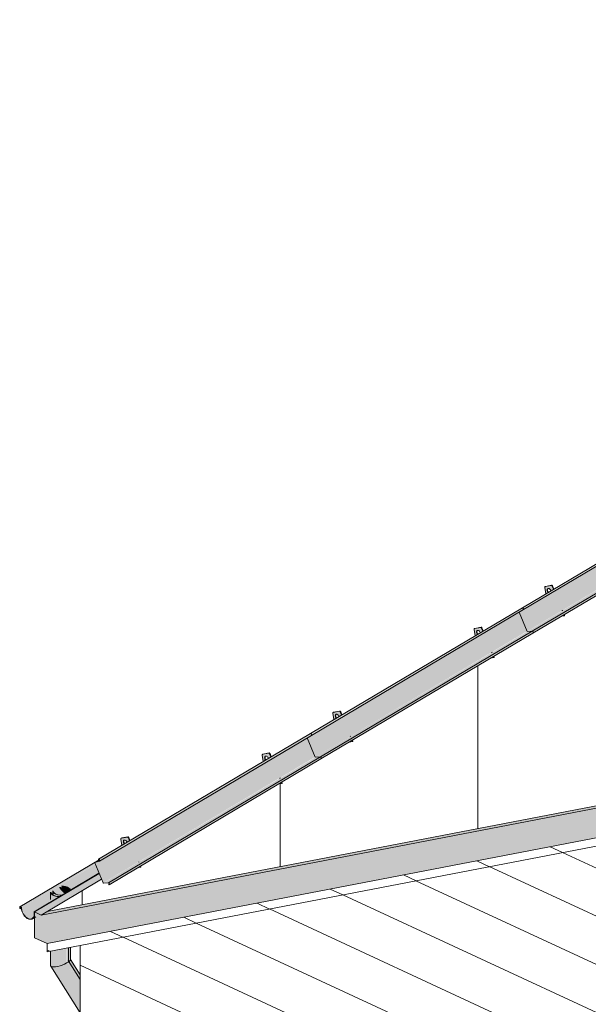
# Model space of a CAD drawing. Header units: centimetres. Extents: x 376 to 4434, y -323 to 48730.
# Tile 20 of 45: x 2959 to 3279, y 48171 to 48724. Entities that reach past the tile are written whole.
import ezdxf

# ---------------------------------------------------------------- set-up
doc = ezdxf.new("R2010")
doc.units = ezdxf.units.CM
for name, color, linetype, lineweight in [('A-GENM', 7, 'Continuous', 5), ('A-ROOF', 7, 'Continuous', 5), ('A-ROOF-OTLN', 7, 'Continuous', 5), ('A-ROOF-PATT', 7, 'Continuous', 50), ('A-WALL', 7, 'Continuous', 35), ('A-WALL-PATT', 7, 'Continuous', 35), ('P-PIPE', 7, 'Continuous', 5)]:
    doc.layers.add(name, color=color, linetype=linetype, lineweight=lineweight)

# ---------------------------------------------------------------- blocks, each defined once
blk = doc.blocks.new('ARu Rura spustowa okrągła ___FK_04_0 - Na ziemię _φ10_-9220802-_3D_ Kopia 1')
at = {"layer": 'P-PIPE', "true_color": 0x383e42}
h = blk.add_hatch(color=250, dxfattribs=at)
h.paths.add_polyline_path([(-7727.3, 48232.05), (-7727.13, 48232.14), (-7728.86, 48232.3), (-7729.47, 48232.43), (-7730.64, 48232.9), (-7731.41, 48233.44), (-7731.88, 48234.08), (-7731.98, 48234.33), (-7732.12, 48234.18), (-7731.98, 48233.82), (-7731.41, 48233.2), (-7730.32, 48232.6), (-7728.78, 48232.18), (-7728.19, 48232.08)])
h.paths.add_polyline_path([(-7722.48, 48234.9), (-7722.32, 48235), (-7722.69, 48235.69), (-7723.24, 48236.2), (-7724.06, 48236.66), (-7725.67, 48237.12), (-7727.06, 48237.25), (-7727.11, 48237.15), (-7725.62, 48237), (-7725.01, 48236.87), (-7723.86, 48236.42), (-7723.07, 48235.86), (-7722.69, 48235.45), (-7722.5, 48234.94)])
h = blk.add_hatch(color=250, dxfattribs=at)
h.paths.add_polyline_path([(-7723.8, 48194.31), (-7723.49, 48194.47), (-7723.49, 48202.63), (-7723.97, 48202.54), (-7723.92, 48194.35)])
h.paths.add_polyline_path([(-7728.4, 48231.39), (-7727.3, 48232.05), (-7728.78, 48232.18), (-7729.47, 48232.3), (-7730.64, 48232.74), (-7731.5, 48233.3), (-7732.08, 48234.08), (-7732.1, 48233.82), (-7731.86, 48232.17), (-7731.37, 48231.93), (-7729.85, 48231.51), (-7729.37, 48231.42)])
for points in [[(-7723.51, 48234.29), (-7722.5, 48234.94), (-7722.89, 48235.67), (-7723.33, 48236.1), (-7724.28, 48236.61), (-7725.35, 48236.95), (-7727.11, 48237.15), (-7727.18, 48237.06), (-7726.78, 48236.35), (-7725.73, 48236.08), (-7724.74, 48235.64), (-7723.96, 48235.04), (-7723.62, 48234.59)], [(-7723.49, 48194.47), (-7722.45, 48195.32), (-7722.29, 48195.66), (-7722.25, 48196.33), (-7722.34, 48202.85), (-7723.49, 48202.63), (-7723.49, 48194.81)], [(-7716.88, 48183.88), (-7716.88, 48187.25), (-7722.28, 48195.72), (-7722.34, 48195.45), (-7723.1, 48194.74), (-7723.49, 48194.47), (-7719.74, 48188.46)], [(-7716.88, 48183.22), (-7716.88, 48183.88), (-7723.51, 48194.46), (-7723.78, 48194.27), (-7716.91, 48183.28)], [(-7720.87, 47961.06), (-7721.25, 47962.46), (-7721.32, 47963.69), (-7721.16, 47965), (-7720.75, 47966.26), (-7720.17, 47967.28), (-7719.74, 47967.83), (-7718.98, 47968.45), (-7718.08, 47968.8), (-7718.35, 47968.89), (-7719.24, 47968.98), (-7720.17, 47968.18), (-7720.77, 47967.35), (-7721.35, 47965.87), (-7721.55, 47964.99), (-7721.62, 47963.69), (-7721.25, 47961.9), (-7720.92, 47961.14)], [(-7716.88, 47968.73), (-7716.88, 47969.29), (-7718.35, 47969.34), (-7719.24, 47968.98), (-7717.58, 47968.8)]]:
    blk.add_hatch(color=250, dxfattribs=at).paths.add_polyline_path(points)
at = {"layer": 'P-PIPE'}
for p, q in [((-7732.24, 48234.65), (-7732.24, 48232.4)), ((-7722.24, 48195.76), (-7722.24, 48202.87)), ((-7716.88, 48187.29), (-7722.3, 48195.97)), ((-7723.85, 48194.27), (-7723.49, 48194.47)), ((-7716.88, 47969.3), (-7717.59, 47969.37))]:
    blk.add_line(p, q, dxfattribs=at)
for points in [[(-7732.18, 48234.23, 0), (-7731.98, 48233.82, 0), (-7731.41, 48233.2, 0), (-7730.55, 48232.68, 0), (-7729.47, 48232.3, 0), (-7728.23, 48232.08, 0), (-7727.3, 48232.03, 0)], [(-7727.13, 48232.13, 0), (-7728.19, 48232.18, 0), (-7729.38, 48232.4, 0), (-7730.42, 48232.76, 0), (-7731.24, 48233.26, 0), (-7731.79, 48233.85, 0), (-7732, 48234.33, 0)], [(-7727.22, 48237.17, 0), (-7726.28, 48237.12, 0), (-7725.1, 48236.9, 0), (-7724.06, 48236.54, 0), (-7723.24, 48236.04, 0), (-7722.69, 48235.45, 0), (-7722.46, 48234.9, 0)], [(-7722.28, 48235, 0), (-7722.5, 48235.48, 0), (-7723.07, 48236.1, 0), (-7723.93, 48236.61, 0), (-7725.01, 48237, 0), (-7726.24, 48237.22, 0), (-7727.06, 48237.27, 0)], [(-7723.49, 48194.47, 0), (-7722.76, 48194.97, 0), (-7722.34, 48195.45, 0), (-7722.25, 48195.85, 0)], [(-7720.89, 47961.04, 0), (-7721.04, 47961.32, 0), (-7721.44, 47962.44, 0), (-7721.62, 47963.69, 0), (-7721.55, 47964.99, 0), (-7721.26, 47966.25, 0), (-7720.75, 47967.39, 0), (-7720.06, 47968.32, 0), (-7719.24, 47968.98, 0)], [(-7719.24, 47968.98, 0), (-7718.35, 47969.34, 0), (-7717.44, 47969.35, 0)]]:
    blk.add_polyline3d(points, dxfattribs=at)
blk = doc.blocks.new('Construction_Roof-Accessories_Lindab_KOTEGL - Construction_Roof-Accessories_Lindab_KOTEGL-9237828-_3D_ Kopia 1')
at = {"layer": 'A-GENM', "true_color": 0x383e42}
h = blk.add_hatch(color=250, dxfattribs=at)
h.paths.add_polyline_path([(-7485.88, 48365.43), (-7484.16, 48365.76), (-7484.46, 48366.27), (-7485.32, 48365.76)])
h.paths.add_polyline_path([(-7494.61, 48378.03), (-7493.24, 48378.84), (-7493.67, 48379.55), (-7493.8, 48380.15), (-7493.63, 48380.78), (-7493.27, 48381.03), (-7492.71, 48380.97), (-7492.15, 48380.55), (-7491.53, 48379.86), (-7490.26, 48380.61), (-7490.98, 48382.36), (-7491.55, 48382.74), (-7494.92, 48382.09), (-7495.15, 48381.42), (-7494.72, 48378.69)])
blk.add_hatch(color=250, dxfattribs=at).paths.add_polyline_path([(-7493.24, 48378.84), (-7493.05, 48378.96), (-7493.44, 48379.59), (-7493.6, 48380.27), (-7493.67, 48380.53), (-7493.77, 48380.47), (-7493.75, 48379.8), (-7493.44, 48379.09)])
h = blk.add_hatch(color=250, dxfattribs=at)
h.paths.add_polyline_path([(-7484.16, 48365.76), (-7483.96, 48365.88), (-7484.19, 48366.43), (-7484.38, 48366.32), (-7484.33, 48366.18)])
h.paths.add_polyline_path([(-7490.26, 48380.61), (-7490.06, 48380.73), (-7490.78, 48382.48), (-7490.98, 48382.36), (-7490.43, 48381.01)])
at = {"layer": 'A-GENM', "color": 250, "true_color": 0x2a2a2a}
for p, q in [((-7495.18, 48381.58), (-7494.61, 48378.03)), ((-7494.82, 48382.17), (-7495.02, 48382.06)), ((-7491.49, 48382.75), (-7494.92, 48382.09)), ((-7494.73, 48382.21), (-7491.29, 48382.87)), ((-7490.26, 48380.61), (-7490.98, 48382.36)), ((-7490.78, 48382.48), (-7490.06, 48380.73)), ((-7485.3, 48368.54), (-7485.35, 48368.67)), ((-7485.15, 48368.79), (-7485.1, 48368.66)), ((-7485.88, 48365.43), (-7484.16, 48365.76)), ((-7484.16, 48365.76), (-7484.38, 48366.32)), ((-7484.19, 48366.43), (-7483.96, 48365.88)), ((-7484.16, 48365.76), (-7483.96, 48365.88))]:
    blk.add_line(p, q, dxfattribs=at)
for points in [[(-7494.92, 48382.09, 0), (-7495.03, 48382.05, 0), (-7495.11, 48381.97, 0), (-7495.16, 48381.86, 0), (-7495.19, 48381.73, 0), (-7495.18, 48381.58, 0)], [(-7493.25, 48378.84, 0), (-7493.44, 48379.09, 0), (-7493.63, 48379.44, 0), (-7493.75, 48379.8, 0), (-7493.8, 48380.15, 0), (-7493.77, 48380.47, 0), (-7493.67, 48380.73, 0), (-7493.5, 48380.92, 0), (-7493.27, 48381.03, 0)], [(-7493.34, 48381.01, 0), (-7493.47, 48380.85, 0), (-7493.57, 48380.59, 0), (-7493.6, 48380.27, 0), (-7493.55, 48379.92, 0), (-7493.43, 48379.56, 0), (-7493.24, 48379.21, 0), (-7493.05, 48378.96, 0)], [(-7493.27, 48381.03, 0), (-7493, 48381.05, 0), (-7492.71, 48380.97, 0), (-7492.42, 48380.8, 0), (-7492.15, 48380.55, 0), (-7491.91, 48380.25, 0), (-7491.72, 48379.91, 0), (-7491.67, 48379.77, 0)], [(-7490.98, 48382.36, 0), (-7491.04, 48382.47, 0), (-7491.12, 48382.58, 0), (-7491.21, 48382.66, 0), (-7491.31, 48382.72, 0), (-7491.4, 48382.75, 0), (-7491.49, 48382.75, 0)], [(-7491.29, 48382.87, 0), (-7491.2, 48382.87, 0), (-7491.11, 48382.84, 0), (-7491.01, 48382.78, 0), (-7490.92, 48382.7, 0), (-7490.84, 48382.59, 0), (-7490.78, 48382.48, 0)]]:
    blk.add_polyline3d(points, dxfattribs=at)
blk = doc.blocks.new('Construction_Roof-Accessories_Lindab_SNO_KOTEGL - Construction_Roof-Accessories_Lindab_SNO-9237829-_3D_ Kopia 1')
at = {"layer": 'A-GENM', "true_color": 0x383e42}
for points in [[(-7584.63, 48309.77), (-7465.46, 48380.6), (-7469.86, 48391.3), (-7589.05, 48320.52), (-7584.66, 48309.83)], [(-7586.75, 48322.69), (-7467.59, 48393.46), (-7468.01, 48393.81), (-7587.23, 48323.09), (-7586.76, 48322.7)], [(-7586.6, 48322.05), (-7467.31, 48392.98), (-7467.45, 48393.34), (-7467.52, 48393.41), (-7586.61, 48322.54), (-7586.54, 48322.16), (-7586.57, 48322.09)], [(-7584.52, 48309.68), (-7465.4, 48380.47), (-7465.5, 48380.45), (-7584.62, 48309.75), (-7584.54, 48309.68)], [(-7584.52, 48309.68), (-7581.46, 48310.05), (-7462.46, 48380.64), (-7465.41, 48380.34), (-7584.52, 48309.68)], [(-7581.24, 48309.31), (-7462.02, 48380.12), (-7462.17, 48380.49), (-7462.48, 48380.63), (-7581.53, 48309.88), (-7581.28, 48309.58), (-7581.24, 48309.39)], [(-7581.35, 48308.79), (-7462.13, 48379.52), (-7462.02, 48380.03), (-7581.25, 48309.29), (-7581.33, 48308.92)]]:
    blk.add_hatch(color=250, dxfattribs=at).paths.add_polyline_path(points)
at = {"layer": 'A-GENM', "color": 250, "true_color": 0x2a2a2a}
for p, q in [((-7587.23, 48323.09), (-7468.01, 48393.81)), ((-7586.63, 48322.03), (-7467.41, 48392.75)), ((-7469.87, 48391.32), (-7465.41, 48380.5)), ((-7468.01, 48393.81), (-7467.52, 48393.41)), ((-7581.68, 48309.91), (-7462.46, 48380.64)), ((-7581.35, 48308.79), (-7462.13, 48379.52)), ((-7465.3, 48380.4), (-7462.5, 48380.63)), ((-7462.02, 48380.03), (-7462.13, 48379.52)), ((-7586.75, 48322.69), (-7587.23, 48323.09)), ((-7584.63, 48309.77), (-7589.09, 48320.6)), ((-7581.68, 48309.91), (-7584.52, 48309.68)), ((-7581.35, 48308.79), (-7581.24, 48309.31))]:
    blk.add_line(p, q, dxfattribs=at)
for points in [[(-7467.52, 48393.41, 0), (-7467.45, 48393.34, 0), (-7467.39, 48393.26, 0), (-7467.35, 48393.17, 0), (-7467.32, 48393.07, 0), (-7467.31, 48392.98, 0), (-7467.31, 48392.89, 0), (-7467.34, 48392.82, 0), (-7467.38, 48392.77, 0), (-7467.44, 48392.74, 0)], [(-7465.41, 48380.5, 0), (-7465.4, 48380.47, 0), (-7465.38, 48380.45, 0), (-7465.36, 48380.43, 0), (-7465.34, 48380.41, 0), (-7465.32, 48380.41, 0), (-7465.3, 48380.4, 0)], [(-7462.46, 48380.64, 0), (-7462.39, 48380.63, 0), (-7462.31, 48380.6, 0), (-7462.24, 48380.55, 0), (-7462.17, 48380.48, 0), (-7462.11, 48380.4, 0), (-7462.06, 48380.3, 0), (-7462.03, 48380.21, 0), (-7462.02, 48380.12, 0), (-7462.02, 48380.03, 0)], [(-7586.66, 48322.02, 0), (-7586.6, 48322.05, 0), (-7586.56, 48322.1, 0), (-7586.53, 48322.17, 0), (-7586.53, 48322.26, 0), (-7586.54, 48322.35, 0), (-7586.57, 48322.44, 0), (-7586.61, 48322.54, 0), (-7586.67, 48322.62, 0), (-7586.75, 48322.69, 0)], [(-7584.52, 48309.68, 0), (-7584.54, 48309.68, 0), (-7584.56, 48309.69, 0), (-7584.59, 48309.71, 0), (-7584.6, 48309.72, 0), (-7584.62, 48309.75, 0), (-7584.63, 48309.77, 0)], [(-7581.24, 48309.31, 0), (-7581.24, 48309.39, 0), (-7581.25, 48309.49, 0), (-7581.28, 48309.58, 0), (-7581.33, 48309.67, 0), (-7581.39, 48309.76, 0), (-7581.46, 48309.83, 0), (-7581.53, 48309.88, 0), (-7581.61, 48309.91, 0), (-7581.68, 48309.91, 0)]]:
    blk.add_polyline3d(points, dxfattribs=at)
blk = doc.blocks.new('Construction_Roof-Accessories_Lindab_SNO_KOTEGL - Construction_Roof-Accessories_Lindab_SNO-V2-_3D_ Kopia 1')
at = {"layer": 'A-GENM', "true_color": 0x383e42}
for points in [[(-7465.42, 48380.51), (-7346.29, 48451.31), (-7350.69, 48462.01), (-7469.82, 48391.22), (-7465.43, 48380.54)], [(-7467.54, 48393.42), (-7348.44, 48464.19), (-7348.84, 48464.52), (-7468.01, 48393.81), (-7467.59, 48393.46)], [(-7467.35, 48392.81), (-7348.13, 48463.69), (-7348.3, 48464.07), (-7348.35, 48464.12), (-7467.4, 48393.26), (-7467.31, 48392.97), (-7467.35, 48392.81)], [(-7465.33, 48380.41), (-7346.23, 48451.18), (-7346.32, 48451.16), (-7465.35, 48380.42), (-7465.34, 48380.41)], [(-7465.3, 48380.4), (-7462.31, 48380.75), (-7343.29, 48451.35), (-7346.24, 48451.05), (-7465.32, 48380.41)], [(-7462.02, 48380.05), (-7342.86, 48450.92), (-7343.09, 48451.28), (-7343.3, 48451.34), (-7462.29, 48380.58), (-7462.06, 48380.3), (-7462.02, 48380.11)], [(-7462.13, 48379.54), (-7342.96, 48450.23), (-7342.91, 48450.71), (-7462.03, 48380.01), (-7462.11, 48379.64)]]:
    blk.add_hatch(color=250, dxfattribs=at).paths.add_polyline_path(points)
at = {"layer": 'A-GENM', "color": 250, "true_color": 0x2a2a2a}
for p, q in [((-7468.06, 48393.8), (-7348.84, 48464.52)), ((-7467.45, 48392.74), (-7348.23, 48463.47)), ((-7350.69, 48462.04), (-7346.24, 48451.21)), ((-7348.84, 48464.52), (-7348.35, 48464.12)), ((-7462.5, 48380.63), (-7343.29, 48451.35)), ((-7462.13, 48379.54), (-7342.96, 48450.23)), ((-7346.13, 48451.12), (-7343.29, 48451.35)), ((-7342.85, 48450.74), (-7342.96, 48450.23))]:
    blk.add_line(p, q, dxfattribs=at)
for points in [[(-7348.35, 48464.12, 0), (-7348.28, 48464.05, 0), (-7348.22, 48463.97, 0), (-7348.18, 48463.88, 0), (-7348.15, 48463.78, 0), (-7348.13, 48463.69, 0), (-7348.14, 48463.61, 0), (-7348.17, 48463.54, 0), (-7348.21, 48463.48, 0), (-7348.27, 48463.45, 0)], [(-7346.24, 48451.21, 0), (-7346.23, 48451.18, 0), (-7346.21, 48451.16, 0), (-7346.19, 48451.14, 0), (-7346.17, 48451.13, 0), (-7346.15, 48451.12, 0), (-7346.13, 48451.12, 0)], [(-7343.29, 48451.35, 0), (-7343.22, 48451.34, 0), (-7343.14, 48451.31, 0), (-7343.06, 48451.26, 0), (-7342.99, 48451.19, 0), (-7342.93, 48451.11, 0), (-7342.89, 48451.02, 0), (-7342.86, 48450.92, 0), (-7342.84, 48450.83, 0), (-7342.85, 48450.74, 0)]]:
    blk.add_polyline3d(points, dxfattribs=at)
blk = doc.blocks.new('Construction_Roof-Accessories_Lindab_KOTEGL - Construction_Roof-Accessories_Lindab_KOTEGL-V7-_3D_ Kopia 1')
at = {"layer": 'A-GENM', "true_color": 0x383e42}
h = blk.add_hatch(color=250, dxfattribs=at)
h.paths.add_polyline_path([(-7605.1, 48294.71), (-7603.38, 48295.05), (-7603.68, 48295.55), (-7604.52, 48295.05)])
h.paths.add_polyline_path([(-7613.84, 48307.31), (-7612.47, 48308.12), (-7612.89, 48308.83), (-7613.02, 48309.43), (-7612.85, 48310.05), (-7612.49, 48310.31), (-7611.93, 48310.24), (-7611.37, 48309.83), (-7610.75, 48309.14), (-7609.48, 48309.89), (-7610.2, 48311.64), (-7610.77, 48312.02), (-7614.14, 48311.37), (-7614.4, 48310.86), (-7613.94, 48307.96)])
h = blk.add_hatch(color=250, dxfattribs=at)
h.paths.add_polyline_path([(-7603.38, 48295.04), (-7603.18, 48295.16), (-7603.41, 48295.71), (-7603.6, 48295.59), (-7603.38, 48295.05)])
h.paths.add_polyline_path([(-7609.48, 48309.89), (-7609.28, 48310.01), (-7610, 48311.75), (-7610.2, 48311.64), (-7609.65, 48310.29)])
blk.add_hatch(color=250, dxfattribs=at).paths.add_polyline_path([(-7612.47, 48308.12), (-7612.27, 48308.24), (-7612.66, 48308.87), (-7612.82, 48309.54), (-7612.89, 48309.81), (-7612.99, 48309.75), (-7612.97, 48309.08), (-7612.66, 48308.37)])
at = {"layer": 'A-GENM', "color": 250, "true_color": 0x2a2a2a}
for p, q in [((-7614.04, 48311.45), (-7614.24, 48311.33)), ((-7610.71, 48312.03), (-7614.14, 48311.37)), ((-7613.95, 48311.49), (-7610.51, 48312.15)), ((-7609.48, 48309.89), (-7610.2, 48311.64)), ((-7610, 48311.75), (-7609.28, 48310.01)), ((-7614.4, 48310.86), (-7613.84, 48307.31)), ((-7605.1, 48294.71), (-7603.38, 48295.04)), ((-7604.52, 48297.82), (-7604.57, 48297.95)), ((-7604.37, 48298.06), (-7604.32, 48297.94)), ((-7603.38, 48295.04), (-7603.6, 48295.59)), ((-7603.41, 48295.71), (-7603.18, 48295.16)), ((-7603.38, 48295.04), (-7603.18, 48295.16))]:
    blk.add_line(p, q, dxfattribs=at)
for points in [[(-7610.2, 48311.64, 0), (-7610.26, 48311.75, 0), (-7610.34, 48311.86, 0), (-7610.43, 48311.94, 0), (-7610.53, 48312, 0), (-7610.62, 48312.03, 0), (-7610.71, 48312.03, 0)], [(-7610.51, 48312.15, 0), (-7610.42, 48312.15, 0), (-7610.33, 48312.12, 0), (-7610.23, 48312.06, 0), (-7610.14, 48311.97, 0), (-7610.06, 48311.87, 0), (-7610, 48311.75, 0)], [(-7614.14, 48311.37, 0), (-7614.25, 48311.33, 0), (-7614.33, 48311.25, 0), (-7614.38, 48311.14, 0), (-7614.41, 48311.01, 0), (-7614.4, 48310.86, 0)], [(-7612.47, 48308.12, 0), (-7612.66, 48308.37, 0), (-7612.85, 48308.72, 0), (-7612.97, 48309.08, 0), (-7613.02, 48309.43, 0), (-7612.99, 48309.75, 0), (-7612.89, 48310.01, 0), (-7612.72, 48310.2, 0), (-7612.49, 48310.31, 0)], [(-7612.56, 48310.29, 0), (-7612.69, 48310.13, 0), (-7612.79, 48309.86, 0), (-7612.82, 48309.54, 0), (-7612.77, 48309.19, 0), (-7612.65, 48308.83, 0), (-7612.46, 48308.49, 0), (-7612.27, 48308.23, 0)], [(-7612.49, 48310.31, 0), (-7612.22, 48310.32, 0), (-7611.93, 48310.24, 0), (-7611.64, 48310.08, 0), (-7611.37, 48309.83, 0), (-7611.13, 48309.53, 0), (-7610.94, 48309.18, 0), (-7610.89, 48309.05, 0)]]:
    blk.add_polyline3d(points, dxfattribs=at)
blk = doc.blocks.new('Construction_Roof-Accessories_Lindab_SNO_KOTEGL - Construction_Roof-Accessories_Lindab_SNO-V8-_3D_ Kopia 1')
at = {"layer": 'A-GENM', "true_color": 0x383e42}
for points in [[(-7705.97, 48251.97), (-7586.82, 48322.75), (-7587.23, 48323.09), (-7706.45, 48252.37), (-7705.97, 48251.97)], [(-7705.82, 48251.33), (-7586.53, 48322.26), (-7586.68, 48322.63), (-7586.75, 48322.69), (-7705.9, 48251.9), (-7705.75, 48251.51), (-7705.78, 48251.38)], [(-7703.86, 48239.05), (-7584.68, 48309.88), (-7589.08, 48320.58), (-7705.75, 48251.46), (-7705.82, 48251.46), (-7705.9, 48251.33), (-7705.88, 48251.29), (-7708.51, 48250.36), (-7703.9, 48239.16)], [(-7703.74, 48238.96), (-7584.62, 48309.75), (-7584.72, 48309.72), (-7703.78, 48238.97), (-7703.76, 48238.96)], [(-7703.74, 48238.96), (-7700.91, 48239.19), (-7581.68, 48309.91), (-7584.63, 48309.62), (-7703.73, 48238.97)], [(-7700.46, 48238.59), (-7581.24, 48309.39), (-7581.39, 48309.76), (-7581.7, 48309.91), (-7700.75, 48239.16), (-7700.5, 48238.86), (-7700.46, 48238.67)], [(-7700.57, 48238.07), (-7581.35, 48308.79), (-7581.24, 48309.31), (-7700.46, 48238.59)], [(-7708.52, 48250.59), (-7705.75, 48251.55), (-7705.9, 48251.91), (-7706.08, 48252.04), (-7708.51, 48250.6)]]:
    blk.add_hatch(color=250, dxfattribs=at).paths.add_polyline_path(points)
h = blk.add_hatch(color=250, dxfattribs=at)
h.paths.add_polyline_path([(-7703.94, 48239.05), (-7703.9, 48239.16), (-7703.94, 48239.05)])
h.paths.add_polyline_path([(-7708.48, 48250.48), (-7705.92, 48251.38), (-7706.03, 48251.37), (-7708.48, 48250.48), (-7708.48, 48250.48)])
at = {"layer": 'A-GENM', "color": 250, "true_color": 0x2a2a2a}
for p, q in [((-7706.45, 48252.37), (-7587.23, 48323.09)), ((-7587.23, 48323.09), (-7586.75, 48322.69)), ((-7705.85, 48251.31), (-7586.63, 48322.03)), ((-7589.09, 48320.6), (-7584.63, 48309.77)), ((-7700.91, 48239.19), (-7581.68, 48309.91)), ((-7700.57, 48238.07), (-7581.35, 48308.79)), ((-7584.52, 48309.68), (-7581.68, 48309.91)), ((-7581.24, 48309.31), (-7581.35, 48308.79)), ((-7706.08, 48252.04), (-7708.55, 48250.58)), ((-7705.93, 48251.4), (-7708.52, 48250.59)), ((-7708.48, 48250.48), (-7705.88, 48251.29)), ((-7706.45, 48252.37), (-7706.48, 48252.28)), ((-7706.48, 48252.28), (-7705.99, 48251.88)), ((-7705.97, 48251.97), (-7706.45, 48252.37)), ((-7705.93, 48251.4), (-7705.75, 48251.51)), ((-7708.58, 48250.34), (-7703.94, 48239.05)), ((-7703.86, 48239.05), (-7708.51, 48250.36)), ((-7700.91, 48239.19), (-7703.74, 48238.96)), ((-7703.7, 48238.85), (-7700.87, 48239.08)), ((-7700.87, 48239.08), (-7700.75, 48239.15)), ((-7700.55, 48238.65), (-7700.66, 48238.13)), ((-7700.66, 48238.13), (-7700.57, 48238.07)), ((-7700.57, 48238.07), (-7700.46, 48238.59))]:
    blk.add_line(p, q, dxfattribs=at)
for points in [[(-7586.75, 48322.69, 0), (-7586.67, 48322.62, 0), (-7586.61, 48322.54, 0), (-7586.57, 48322.44, 0), (-7586.54, 48322.35, 0), (-7586.53, 48322.26, 0), (-7586.53, 48322.17, 0), (-7586.56, 48322.1, 0), (-7586.6, 48322.05, 0), (-7586.66, 48322.02, 0)], [(-7584.63, 48309.77, 0), (-7584.62, 48309.75, 0), (-7584.6, 48309.72, 0), (-7584.59, 48309.71, 0), (-7584.56, 48309.69, 0), (-7584.54, 48309.68, 0), (-7584.52, 48309.68, 0)], [(-7581.68, 48309.91, 0), (-7581.61, 48309.91, 0), (-7581.53, 48309.88, 0), (-7581.46, 48309.83, 0), (-7581.39, 48309.76, 0), (-7581.33, 48309.67, 0), (-7581.28, 48309.58, 0), (-7581.25, 48309.49, 0), (-7581.24, 48309.39, 0), (-7581.24, 48309.31, 0)], [(-7708.52, 48250.59, 0), (-7708.56, 48250.57, 0), (-7708.58, 48250.54, 0), (-7708.6, 48250.5, 0), (-7708.6, 48250.45, 0), (-7708.6, 48250.39, 0), (-7708.58, 48250.34, 0)], [(-7705.99, 48251.88, 0), (-7705.94, 48251.83, 0), (-7705.9, 48251.77, 0), (-7705.87, 48251.71, 0), (-7705.84, 48251.64, 0), (-7705.84, 48251.57, 0), (-7705.84, 48251.51, 0), (-7705.86, 48251.46, 0), (-7705.89, 48251.42, 0), (-7705.93, 48251.4, 0)], [(-7705.88, 48251.29, 0), (-7705.82, 48251.33, 0), (-7705.78, 48251.38, 0), (-7705.75, 48251.45, 0), (-7705.75, 48251.53, 0), (-7705.76, 48251.63, 0), (-7705.79, 48251.72, 0), (-7705.83, 48251.81, 0), (-7705.9, 48251.9, 0), (-7705.97, 48251.97, 0)], [(-7708.51, 48250.36, 0), (-7708.51, 48250.39, 0), (-7708.52, 48250.41, 0), (-7708.52, 48250.44, 0), (-7708.51, 48250.46, 0), (-7708.5, 48250.47, 0), (-7708.49, 48250.47, 0)], [(-7703.94, 48239.05, 0), (-7703.91, 48238.99, 0), (-7703.87, 48238.94, 0), (-7703.83, 48238.9, 0), (-7703.79, 48238.87, 0), (-7703.74, 48238.85, 0)], [(-7703.74, 48238.96, 0), (-7703.76, 48238.96, 0), (-7703.78, 48238.97, 0), (-7703.81, 48238.98, 0), (-7703.83, 48239, 0), (-7703.84, 48239.03, 0), (-7703.86, 48239.05, 0)], [(-7700.46, 48238.59, 0), (-7700.46, 48238.67, 0), (-7700.47, 48238.76, 0), (-7700.5, 48238.86, 0), (-7700.55, 48238.95, 0), (-7700.61, 48239.03, 0), (-7700.68, 48239.1, 0), (-7700.75, 48239.16, 0), (-7700.83, 48239.19, 0), (-7700.91, 48239.19, 0)], [(-7700.87, 48239.08, 0), (-7700.81, 48239.08, 0), (-7700.76, 48239.06, 0), (-7700.7, 48239.02, 0), (-7700.65, 48238.97, 0), (-7700.61, 48238.91, 0), (-7700.58, 48238.84, 0), (-7700.56, 48238.78, 0), (-7700.55, 48238.71, 0), (-7700.55, 48238.65, 0)]]:
    blk.add_polyline3d(points, dxfattribs=at)
blk = doc.blocks.new('ARu Rura spustowa okrągła ___FK_04_0 - Na ziemię _φ10_-9220853-_3D_ Kopia 1')
at = {"layer": 'P-PIPE', "true_color": 0x383e42}
h = blk.add_hatch(color=250, dxfattribs=at)
h.paths.add_polyline_path([(-7728.57, 48231.29), (-7728.4, 48231.39), (-7730.03, 48231.54), (-7730.64, 48231.67), (-7731.93, 48232.21), (-7732.58, 48232.68), (-7732.96, 48233.09), (-7733.16, 48233.63), (-7733.31, 48233.48), (-7733.15, 48233.06), (-7732.58, 48232.44), (-7731.38, 48231.81), (-7729.99, 48231.43), (-7729.37, 48231.32)])
h.paths.add_polyline_path([(-7723.67, 48234.19), (-7723.51, 48234.29), (-7723.86, 48234.93), (-7724.41, 48235.44), (-7725.23, 48235.9), (-7726.84, 48236.36), (-7728.21, 48236.49), (-7727.41, 48236.35), (-7726.18, 48236.11), (-7725.07, 48235.68), (-7724.24, 48235.1), (-7723.86, 48234.69)])
for points in [[(-7725.54, 48233.09), (-7723.67, 48234.19), (-7724.06, 48234.91), (-7724.5, 48235.34), (-7725.45, 48235.86), (-7726.72, 48236.23), (-7727.45, 48236.36), (-7728.47, 48236.34), (-7727.92, 48235.38), (-7726.21, 48233.66)], [(-7724.66, 48193.86), (-7723.97, 48194.47), (-7724.06, 48202.52), (-7724.66, 48202.4), (-7724.66, 48193.88)], [(-7716.88, 48165.98), (-7716.88, 48181.4), (-7724.66, 48193.86), (-7726.82, 48192.87), (-7729.4, 48192.15), (-7731.76, 48191.87), (-7732.93, 48192.05), (-7733.25, 48192.25), (-7733.09, 48191.93), (-7718.16, 48168.03)], [(-7716.88, 48181.4), (-7716.91, 48183.28), (-7723.93, 48194.35), (-7724.16, 48194.21), (-7724.66, 48193.86), (-7718.05, 48183.28)], [(-7714.05, 47958.43), (-7714.1, 47962.51), (-7716.88, 47963.83), (-7716.88, 47968.22), (-7718.98, 47968.45), (-7720.06, 47967.42), (-7720.48, 47966.85), (-7721.12, 47965.15), (-7721.32, 47963.83), (-7721.35, 47963.16), (-7721.04, 47961.53), (-7720.52, 47960.41), (-7720.17, 47959.88), (-7719.29, 47959.19), (-7718.55, 47958.92), (-7715.09, 47958.54)], [(-7716.88, 47968.22), (-7716.88, 47968.73), (-7718.08, 47968.8), (-7718.98, 47968.45), (-7718.08, 47968.35)]]:
    blk.add_hatch(color=250, dxfattribs=at).paths.add_polyline_path(points)
h = blk.add_hatch(color=250, dxfattribs=at)
h.paths.add_polyline_path([(-7731.72, 48191.87), (-7729.47, 48192.14), (-7728.04, 48192.48), (-7725.59, 48193.38), (-7724.66, 48193.96), (-7724.74, 48202.39), (-7733.4, 48200.72), (-7733.4, 48192.43), (-7733.11, 48192.11), (-7732.23, 48191.91), (-7731.76, 48191.87)])
h.paths.add_polyline_path([(-7731.97, 48229.28), (-7728.57, 48231.29), (-7730.03, 48231.44), (-7730.64, 48231.54), (-7731.72, 48231.93), (-7732.8, 48232.68), (-7733.15, 48233.06), (-7733.32, 48233.47), (-7733.04, 48231.32), (-7732.58, 48230.06), (-7732.22, 48229.58)])
at = {"layer": 'P-PIPE'}
for p, q in [((-7733.41, 48233.89), (-7733.41, 48229.65)), ((-7733.41, 48200.72), (-7733.41, 48192.51)), ((-7723.41, 48195.15), (-7723.41, 48202.65)), ((-7716.88, 48184.81), (-7723.47, 48195.36)), ((-7733.35, 48192.3), (-7716.88, 48165.94)), ((-7724.66, 48193.86), (-7724.04, 48194.28)), ((-7716.88, 47968.79), (-7717.32, 47968.84)), ((-7718.4, 47958.9), (-7714.05, 47958.43))]:
    blk.add_line(p, q, dxfattribs=at)
for points in [[(-7728.49, 48236.41, 0), (-7727.45, 48236.36, 0), (-7726.27, 48236.14, 0), (-7725.23, 48235.78, 0), (-7724.41, 48235.28, 0), (-7723.86, 48234.69, 0), (-7723.65, 48234.2, 0)], [(-7723.47, 48234.3, 0), (-7723.67, 48234.72, 0), (-7724.24, 48235.34, 0), (-7725.1, 48235.86, 0), (-7726.18, 48236.24, 0), (-7727.41, 48236.46, 0), (-7728.33, 48236.51, 0)], [(-7733.36, 48233.53, 0), (-7733.15, 48233.06, 0), (-7732.58, 48232.44, 0), (-7731.72, 48231.93, 0), (-7730.64, 48231.54, 0), (-7729.4, 48231.32, 0), (-7728.57, 48231.27, 0)], [(-7728.4, 48231.37, 0), (-7729.37, 48231.42, 0), (-7730.55, 48231.64, 0), (-7731.59, 48232.01, 0), (-7732.41, 48232.5, 0), (-7732.96, 48233.09, 0), (-7733.2, 48233.74, 0)], [(-7733.41, 48192.54, 0), (-7733.4, 48192.43, 0), (-7733.15, 48192.12, 0), (-7732.58, 48191.93, 0), (-7731.72, 48191.87, 0), (-7730.64, 48191.94, 0), (-7729.4, 48192.15, 0), (-7728.1, 48192.46, 0), (-7726.82, 48192.87, 0), (-7725.65, 48193.35, 0), (-7724.66, 48193.86, 0)], [(-7718.4, 47958.9, 0), (-7718.55, 47958.92, 0), (-7719.41, 47959.24, 0), (-7720.17, 47959.88, 0), (-7720.77, 47960.79, 0), (-7721.17, 47961.9, 0), (-7721.35, 47963.16, 0), (-7721.29, 47964.46, 0), (-7720.99, 47965.72, 0), (-7720.48, 47966.85, 0), (-7719.8, 47967.79, 0), (-7718.98, 47968.45, 0)], [(-7718.98, 47968.45, 0), (-7718.08, 47968.8, 0), (-7717.62, 47968.85, 0)]]:
    blk.add_polyline3d(points, dxfattribs=at)

msp = doc.modelspace()

# ---------------------------------------------------------------- hatches: boundary and pattern name
at = {"layer": 'A-ROOF-OTLN', "true_color": 0x383e42}
h = msp.add_hatch(color=250, dxfattribs=at)
h.paths.add_polyline_path([(2960.25, 48224.86), (3001.74, 48249.6), (3001.51, 48250.46), (3001.75, 48250.74), (2959.73, 48225.69), (2960.1, 48225.35), (2960.24, 48224.98)])
h.paths.add_polyline_path([(3478.74, 48532.42), (3478.74, 48532.55), (3478.72, 48532.47)])
h = msp.add_hatch(color=250, dxfattribs=at)
h.paths.add_polyline_path([(2965.27, 48218.77), (2966.1, 48218.97), (2966.85, 48219.59), (2967.14, 48219.99), (2967.4, 48220.83), (2967.4, 48222.11), (2967.27, 48222.88), (2978.05, 48229.28), (2977.44, 48230.06), (2976.84, 48231.93), (2976.69, 48233.53), (2976.88, 48233.58), (2977.09, 48233.06), (2977.7, 48232.44), (2978.15, 48232.17), (2977.97, 48233.2), (2977.88, 48234.24), (2978.07, 48234.28), (2978.26, 48233.82), (2978.87, 48233.2), (2979.84, 48232.68), (2981.16, 48232.3), (2982.36, 48232.16), (2982.95, 48232.18), (2984.48, 48233.09), (2982.86, 48234.51), (2981.54, 48236.4), (2981.81, 48236.49), (2983.14, 48236.51), (2982.81, 48237.16), (2983.08, 48237.24), (2984.34, 48237.12), (2985.46, 48236.84), (2986.45, 48236.4), (2987, 48236.04), (2987.57, 48235.35), (2987.77, 48235.04), (3003.82, 48244.56), (3001.79, 48249.5), (2960.25, 48224.86), (2960.36, 48223.81), (2960.69, 48222.71), (2961.23, 48221.61), (2961.96, 48220.6), (2962.95, 48219.67), (2963.89, 48219.11), (2964.42, 48218.89)])
h.paths.add_polyline_path([(3480.77, 48527.49), (3480.77, 48527.61), (3480.72, 48527.59)])
h = msp.add_hatch(color=250, dxfattribs=at)
h.paths.add_polyline_path([(2966.1, 48218.74), (2967.6, 48219.66), (2967.6, 48222.73), (3003.89, 48244.38), (3003.87, 48244.43), (2967.44, 48222.73), (2967.59, 48221.66), (2967.43, 48220.36), (2967.25, 48219.82), (2966.77, 48219.16), (2966.15, 48218.77)])
h.paths.add_polyline_path([(3480.88, 48527.21), (3480.92, 48527.24), (3480.82, 48527.36)])
h = msp.add_hatch(color=250, dxfattribs=at)
h.paths.add_polyline_path([(2967.43, 48222.81), (3003.87, 48244.43), (3003.82, 48244.56), (2967.27, 48222.88)])
h.paths.add_polyline_path([(3480.82, 48527.36), (3480.86, 48527.38), (3480.77, 48527.49)])
for points in [[(2959.73, 48224.67), (2960.22, 48225.08), (2959.96, 48225.52), (2959.73, 48225.68), (2959.37, 48225.38), (2959.41, 48225.04), (2959.64, 48224.73)], [(2959.73, 48224.51), (2960.13, 48224.74), (2960.11, 48224.9), (2959.73, 48224.67)], [(2965.31, 48218.59), (2966.33, 48218.89), (2966.84, 48219.26), (2967.3, 48219.97), (2967.54, 48220.83), (2967.53, 48222.1), (2967.43, 48222.81), (2967.29, 48222.81), (2967.43, 48221.45), (2967.27, 48220.43), (2967, 48219.79), (2966.55, 48219.26), (2965.84, 48218.89), (2965.27, 48218.77), (2964.42, 48218.89), (2963.5, 48219.29), (2962.6, 48219.94), (2961.78, 48220.82), (2961.08, 48221.9), (2960.55, 48223.17), (2960.35, 48223.92), (2960.14, 48224.91), (2960.11, 48224.9), (2960.36, 48223.35), (2960.68, 48222.43), (2961.2, 48221.44), (2961.87, 48220.51), (2962.95, 48219.51), (2963.54, 48219.1), (2964.42, 48218.72), (2965.27, 48218.6)]]:
    msp.add_hatch(color=250, dxfattribs=at).paths.add_polyline_path(points)
at = {"layer": 'A-ROOF-PATT', "lineweight": 5}
h = msp.add_hatch(dxfattribs=at)
h.set_pattern_fill('FP_23', color=256, style=0, pattern_type=2)
h.set_pattern_definition([(90, (435.29, 43284.73), (-111.262, -44.17), [])])
h.paths.add_polyline_path([(2974.66, 48222.96), (3285.57, 48282.82), (4030.06, 48724.45), (3720.99, 48664.95), (3721.73, 48663.36), (3724.78, 48663.5), (3724.99, 48663.16), (3724.96, 48662.82), (3724.78, 48662.41), (3702.86, 48649.32), (3703.06, 48648.84), (3702.86, 48648.72), (3701.14, 48648.39), (3623.38, 48602.17), (3623.58, 48601.69), (3623.38, 48601.57), (3621.66, 48601.24), (3583.64, 48578.6), (3583.84, 48578.11), (3583.64, 48578), (3581.92, 48577.66), (3504.16, 48531.45), (3504.36, 48530.96), (3504.16, 48530.85), (3502.44, 48530.52), (3486.44, 48521.04), (3486.51, 48521.82), (3486.26, 48522.11), (3486.15, 48522.04), (3486.4, 48521.75), (3486.43, 48521.45), (3486.22, 48520.9), (3464.3, 48507.81), (3464.5, 48507.32), (3464.3, 48507.21), (3462.58, 48506.87), (3384.82, 48460.66), (3385.02, 48460.18), (3384.82, 48460.06), (3383.1, 48459.73), (3367.13, 48450.36), (3367.17, 48451.05), (3366.91, 48451.33), (3367.06, 48451.15), (3367.17, 48450.83), (3367.02, 48450.21), (3345.03, 48437.08), (3345.23, 48436.59), (3345.03, 48436.47), (3343.31, 48436.14), (3265.55, 48389.93), (3265.75, 48389.44), (3265.55, 48389.33), (3263.54, 48388.82), (3225.86, 48366.36), (3226.06, 48365.88), (3225.86, 48365.76), (3224.14, 48365.43), (3146.38, 48319.21), (3146.58, 48318.73), (3146.38, 48318.61), (3144.66, 48318.28), (3106.64, 48295.64), (3106.84, 48295.16), (3106.41, 48295), (3104.92, 48294.71), (3027.16, 48248.49), (3027.36, 48248.01), (3027.16, 48247.89), (3025.44, 48247.56), (3009.45, 48238.07), (3009.52, 48238.86), (3009.24, 48239.16), (3009.15, 48239.08), (3006.26, 48238.96), (3006.03, 48239.16), (3005.24, 48241.1), (2976.28, 48223.92)])
h.paths.add_polyline_path([(3483.16, 48521.85), (3483.19, 48521.96), (3482.93, 48522.37), (3483.14, 48521.85)])
at = {"layer": 'A-ROOF-PATT', "true_color": 0xc7ae96}
h = msp.add_hatch(color=253, dxfattribs=at)
h.paths.add_polyline_path([(2967.6, 48222.73), (2974.66, 48222.96), (3005.24, 48241.1), (3003.87, 48244.24), (2969.61, 48223.92)])
h.paths.add_polyline_path([(3482.19, 48524.03), (3482.23, 48524.05), (3482.15, 48524.13)])
for points in [[(2971.35, 48220.99), (3298.48, 48283.98), (3301.79, 48285.94), (2974.66, 48222.96), (2972.55, 48221.71)], [(2974.76, 48204.94), (3298.48, 48267.26), (3298.48, 48283.98), (2971.35, 48220.99), (2974.66, 48205.41)], [(2971.35, 48220.99), (2974.66, 48222.96), (2967.6, 48222.73), (2970.53, 48221.37)], [(2974.76, 48204.94), (2971.35, 48220.99), (2967.6, 48222.73), (2967.6, 48208.26), (2974.66, 48204.98)]]:
    msp.add_hatch(color=253, dxfattribs=at).paths.add_polyline_path(points)
at = {"layer": 'A-ROOF-PATT', "lineweight": 5}
h = msp.add_hatch(dxfattribs=at)
h.set_pattern_fill('FP_21', color=256, style=0, pattern_type=2)
h.set_pattern_definition([(335.127, (8940.027, 56195.004), (-0.00041, 27.03376), [])])
h.paths.add_polyline_path([(3628.93, 47897.01), (3628.93, 47901.65), (3622.21, 47904.77), (3298.48, 48267.26), (2974.66, 48204.94), (2974.76, 48200.36), (3301.86, 48263.26), (3625.62, 47900.72)])
at = {"layer": 'A-WALL-PATT', "lineweight": 5}
h = msp.add_hatch(dxfattribs=at)
h.set_pattern_fill('FP_20', color=256, style=0, pattern_type=2)
h.set_pattern_definition([(335.127, (8940.048, 56195.016), (-0.00041, 27.03376), [])])
h.paths.add_polyline_path([(3582.92, 47690.37), (3582.92, 47948.54), (3301.79, 48263.33), (2993.14, 48203.9), (2993.14, 47963.8), (3564.12, 47699.09)])

# ---------------------------------------------------------------- linework, layer by layer
at = {"layer": 'A-ROOF'}
for p, q in [((3301.79, 48285.94), (2974.66, 48222.96)), ((2974.66, 48200.34), (3301.79, 48263.33)), ((2974.66, 48204.98), (2974.66, 48200.34))]:
    msp.add_line(p, q, dxfattribs=at)
at = {"layer": 'A-ROOF-OTLN'}
for p, q in [((3298.48, 48283.98), (2971.35, 48220.99)), ((3298.48, 48267.26), (2974.76, 48204.94)), ((3003.89, 48252.1), (2959.38, 48225.7)), ((2967.27, 48222.88), (3003.82, 48244.56)), ((2967.43, 48222.81), (3003.87, 48244.43)), ((2967.6, 48222.73), (3003.94, 48244.29)), ((3005.25, 48241.11), (2971.35, 48220.99)), ((2959.73, 48224.67), (2960.11, 48224.9)), ((2959.73, 48224.51), (2960.13, 48224.74)), ((2959.73, 48224.51), (2959.73, 48224.67)), ((2967.43, 48222.81), (2967.27, 48222.88)), ((2966.4, 48218.89), (2968.36, 48220.05)), ((2967.6, 48208.26), (2967.6, 48222.73)), ((2971.35, 48220.99), (2967.6, 48222.73)), ((2974.76, 48204.94), (2967.6, 48208.26))]:
    msp.add_line(p, q, dxfattribs=at)
for points in [[(2960.25, 48224.86, 0), (2960.24, 48225.02, 0), (2960.18, 48225.19, 0), (2960.1, 48225.35, 0), (2959.99, 48225.49, 0), (2959.87, 48225.61, 0), (2959.73, 48225.69, 0), (2959.6, 48225.73, 0), (2959.47, 48225.73, 0), (2959.36, 48225.69, 0), (2959.28, 48225.61, 0), (2959.23, 48225.49, 0), (2959.21, 48225.34, 0), (2959.23, 48225.18, 0), (2959.28, 48225.01, 0), (2959.36, 48224.85, 0), (2959.47, 48224.71, 0), (2959.6, 48224.59, 0), (2959.73, 48224.51, 0)], [(2959.73, 48224.67, 0), (2959.64, 48224.73, 0), (2959.55, 48224.82, 0), (2959.47, 48224.92, 0), (2959.41, 48225.04, 0), (2959.37, 48225.16, 0), (2959.36, 48225.27, 0), (2959.37, 48225.38, 0), (2959.41, 48225.46, 0), (2959.47, 48225.52, 0), (2959.55, 48225.56, 0), (2959.64, 48225.56, 0), (2959.73, 48225.53, 0), (2959.83, 48225.47, 0), (2959.92, 48225.38, 0), (2960, 48225.28, 0), (2960.06, 48225.16, 0), (2960.09, 48225.04, 0), (2960.11, 48224.93, 0)], [(2960.11, 48224.93, 0), (2960.22, 48223.84, 0), (2960.55, 48222.71, 0), (2961.08, 48221.61, 0), (2961.78, 48220.6, 0), (2962.6, 48219.76, 0), (2963.5, 48219.11, 0), (2964.42, 48218.72, 0), (2965.31, 48218.59, 0), (2966.1, 48218.74, 0), (2966.77, 48219.16, 0), (2967.25, 48219.82, 0), (2967.53, 48220.69, 0), (2967.59, 48221.71, 0), (2967.43, 48222.81, 0)], [(2967.27, 48222.88, 0), (2967.44, 48221.81, 0), (2967.4, 48220.83, 0), (2967.14, 48219.99, 0), (2966.67, 48219.34, 0), (2966.04, 48218.93, 0), (2965.27, 48218.77, 0), (2964.42, 48218.89, 0), (2963.54, 48219.26, 0), (2962.67, 48219.88, 0), (2961.87, 48220.69, 0), (2961.2, 48221.66, 0), (2960.68, 48222.72, 0), (2960.36, 48223.81, 0), (2960.25, 48224.86, 0)]]:
    msp.add_polyline3d(points, dxfattribs=at)
at = {"layer": 'A-WALL', "lineweight": 5}
msp.add_line((2993.14, 48203.9), (2993.14, 47963.8), dxfattribs=at)

# ---------------------------------------------------------------- block references
at = {"layer": 'A-GENM', "color": 250, "true_color": 0x2a2a2a}
for name, p in [('Construction_Roof-Accessories_Lindab_SNO_KOTEGL - Construction_Roof-Accessories_Lindab_SNO-V2-_3D_ Kopia 1', (10710.02, 0)), ('Construction_Roof-Accessories_Lindab_KOTEGL - Construction_Roof-Accessories_Lindab_KOTEGL-9237828-_3D_ Kopia 1', (10749.71, 23.56)), ('Construction_Roof-Accessories_Lindab_SNO_KOTEGL - Construction_Roof-Accessories_Lindab_SNO-9237829-_3D_ Kopia 1', (10710.02, 0)), ('Construction_Roof-Accessories_Lindab_KOTEGL - Construction_Roof-Accessories_Lindab_KOTEGL-9237828-_3D_ Kopia 1', (10710.02, 0)), ('Construction_Roof-Accessories_Lindab_KOTEGL - Construction_Roof-Accessories_Lindab_KOTEGL-9237828-_3D_ Kopia 1', (10630.54, -47.15)), ('Construction_Roof-Accessories_Lindab_SNO_KOTEGL - Construction_Roof-Accessories_Lindab_SNO-V8-_3D_ Kopia 1', (10710.02, 0)), ('Construction_Roof-Accessories_Lindab_KOTEGL - Construction_Roof-Accessories_Lindab_KOTEGL-V7-_3D_ Kopia 1', (10710.02, 0)), ('Construction_Roof-Accessories_Lindab_KOTEGL - Construction_Roof-Accessories_Lindab_KOTEGL-9237828-_3D_ Kopia 1', (10511.32, -117.87))]:
    msp.add_blockref(name, p, dxfattribs=at)
at = {"layer": 'P-PIPE'}
for name in ['ARu Rura spustowa okrągła ___FK_04_0 - Na ziemię _φ10_-9220853-_3D_ Kopia 1', 'ARu Rura spustowa okrągła ___FK_04_0 - Na ziemię _φ10_-9220802-_3D_ Kopia 1']:
    msp.add_blockref(name, (10710.02, 0), dxfattribs=at)

doc.saveas('drawing.dxf')
